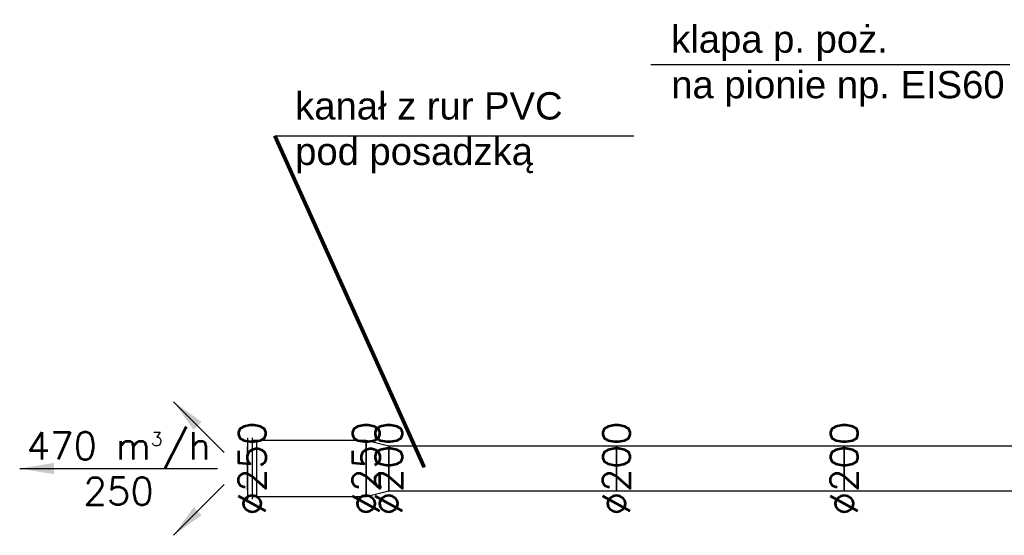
# Model space of a CAD drawing. Header units: millimetres. Extents: x 295542 to 440356, y 17772 to 133669.
# Tile 11 of 73: x 312032 to 316354, y 17772 to 20038. Entities that reach past the tile are written whole.
import ezdxf

# ---------------------------------------------------------------- set-up
doc = ezdxf.new("R2010")
doc.units = ezdxf.units.MM
doc.linetypes.add('Ciągłe', pattern=[0])
for name, color, linetype in [('0_opis_wentylacja', 110, 'Ciągłe'), ('FLUID-N1', 7, 'Continuous'), ('FLUID-N1-120-ARRGR', 7, 'Continuous'), ('FLUID-N1-120-DIM', 7, 'Continuous')]:
    doc.layers.add(name, color=color, linetype=linetype)
doc.styles.add('FDBES', font='simplex.shx')
doc.styles.get("Standard").update_dxf_attribs({"font": 'arial.ttf'})
doc.dimstyles.new('CADKON cm', dxfattribs={"dimscale": 10, "dimtxt": 2.5, "dimasz": 2.5, "dimexe": 1.8, "dimexo": 5, "dimgap": 0.6, "dimtad": 1, "dimrnd": 0.1, "dimtxsty": 'Standard', "dimblk1": 'OBLIQUE', "dimblk2": 'OBLIQUE', "dimsah": 1, "dimcen": 2.5, "dimadec": 1, "dimazin": 2, "dimtfac": 1, "dimtix": 1, "dimtmove": 2, "dimatfit": 3, "dimldrblk": 'OPEN30', "dimfxl": 5, "dimfxlon": 1, "dimtfill": 1, "dimtolj": 1, "dimarcsym": 0})
doc.dimstyles.new('FDBES', dxfattribs={"dimscale": 50, "dimtxt": 4, "dimasz": 2.5, "dimexe": 0.8, "dimexo": 2, "dimgap": 1, "dimtad": 1, "dimdsep": 46, "dimtxsty": 'FDBES', "dimcen": 2.5, "dimclrd": 4, "dimclre": 5, "dimadec": 0, "dimazin": 0, "dimtfac": 1, "dimtmove": 0, "dimatfit": 3, "dimfxl": 1, "dimarcsym": 0})

# ---------------------------------------------------------------- blocks, each defined once
blk = doc.blocks.new('*U417')
at = {"color": 160, "linetype": 'Continuous', "lineweight": -2}
blk.add_line((135, 0, 20), (-135, 0, 20), dxfattribs=at)
at = {"color": 0, "linetype": 'ByBlock', "lineweight": -2}
for p, q in [((-125, 0), (-135, 0)), ((-125, 0, -20), (-125, 0, 0)), ((-125, 0, -20), (125, 0, -20)), ((125, 0), (-125, 0)), ((125, 0, 0), (125, 0, -20)), ((135, 0), (125, 0))]:
    blk.add_line(p, q, dxfattribs=at)
at = {"color": 5, "linetype": 'Continuous', "lineweight": -3}
for p, q in [((95.5, 0, 20), (-95.5, 0, 20)), ((-95.5, 0, 20), (95.5, 0, 20))]:
    blk.add_line(p, q, dxfattribs=at)
blk = doc.blocks.new('*U419')
at = {"color": 160, "linetype": 'Continuous', "lineweight": -2}
for p, q in [((-500, 0, 100), (-500, 0, -100)), ((500, 0, -100), (500, 0, 100))]:
    blk.add_line(p, q, dxfattribs=at)
at = {"color": 0, "linetype": 'ByBlock', "lineweight": -2}
for p, q in [((500, 0, -100), (-500, 0, -100)), ((-500, 0, 100), (500, 0, 100))]:
    blk.add_line(p, q, dxfattribs=at)
blk = doc.blocks.new('*U420')
at = {"color": 160, "linetype": 'Continuous', "lineweight": -2}
for p, q in [((-500, 0, 100), (-500, 0, -100)), ((500, 0, -100), (500, 0, 100))]:
    blk.add_line(p, q, dxfattribs=at)
at = {"color": 0, "linetype": 'ByBlock', "lineweight": -2}
for p, q in [((500, 0, -100), (-500, 0, -100)), ((-500, 0, 100), (500, 0, 100))]:
    blk.add_line(p, q, dxfattribs=at)
blk = doc.blocks.new('*U421')
at = {"color": 160, "linetype": 'Continuous', "lineweight": -2}
for p, q in [((-250, 0, 125), (-250, 0, -125)), ((250, 0, -125), (250, 0, 125))]:
    blk.add_line(p, q, dxfattribs=at)
at = {"color": 0, "linetype": 'ByBlock', "lineweight": -2}
for p, q in [((250, 0, -125), (-250, 0, -125)), ((-250, 0, 125), (250, 0, 125))]:
    blk.add_line(p, q, dxfattribs=at)
blk = doc.blocks.new('*U422')
at = {"color": 160, "linetype": 'Continuous', "lineweight": -2}
for p, q in [((-49.5, 0, 100), (-49.5, 0, -100)), ((49.5, 0, -125), (49.5, 0, 125))]:
    blk.add_line(p, q, dxfattribs=at)
at = {"color": 0, "linetype": 'ByBlock', "lineweight": -2}
for p, q in [((49.5, 0, -125), (-49.5, 0, -100)), ((-49.5, 0, 100), (49.5, 0, 125))]:
    blk.add_line(p, q, dxfattribs=at)
blk = doc.blocks.new('*U423')
at = {"color": 160, "linetype": 'Continuous', "lineweight": -2}
for p, q in [((-500, 0, 100), (-500, 0, -100)), ((500, 0, -100), (500, 0, 100))]:
    blk.add_line(p, q, dxfattribs=at)
at = {"color": 0, "linetype": 'ByBlock', "lineweight": -2}
for p, q in [((500, 0, -100), (-500, 0, -100)), ((-500, 0, 100), (500, 0, 100))]:
    blk.add_line(p, q, dxfattribs=at)
blk = doc.blocks.new('_OBLIQUE')
at = {"color": 0, "linetype": 'ByBlock'}
blk.add_line((-0.5, -0.5), (0.5, 0.5), dxfattribs=at)
blk = doc.blocks.new('*U113')
at = {"color": 3, "insert": (43.43, 0), "char_height": 12, "attachment_point": 5, "rotation": 180, "style": 'FDBES'}
blk.add_mtext('470 m{\\A2;\\H0.5x;3}/h\\P250', dxfattribs=at)
blk.add_mtext('470 m{\\A2;\\H0.5x;3}/h\\P250', dxfattribs=at)
blk.add_mtext('470 m{\\A2;\\H0.5x;3}/h\\P250', dxfattribs=at)
blk.add_mtext('470 m{\\A2;\\H0.5x;3}/h\\P250', dxfattribs=at)
blk.add_mtext('470 m{\\A2;\\H0.5x;3}/h\\P250', dxfattribs=at)
blk.add_mtext('470 m{\\A2;\\H0.5x;3}/h\\P250', dxfattribs=at)
blk.add_mtext('470 m{\\A2;\\H0.5x;3}/h\\P250', dxfattribs=at)
blk.add_mtext('470 m{\\A2;\\H0.5x;3}/h\\P250', dxfattribs=at)
blk.add_mtext('470 m{\\A2;\\H0.5x;3}/h\\P250', dxfattribs=at)
at = {"color": 5}
blk.add_leader([(86.86, 0), (0, 0)], dimstyle='FDBES', override={"dimscale": 6, "dimclrd": 5}, dxfattribs=at)
blk.add_leader([(86.86, 0), (0, 0)], dimstyle='FDBES', override={"dimscale": 6, "dimclrd": 5}, dxfattribs=at)
blk.add_leader([(86.86, 0), (0, 0)], dimstyle='FDBES', override={"dimscale": 6, "dimclrd": 5}, dxfattribs=at)
blk.add_leader([(86.86, 0), (0, 0)], dimstyle='FDBES', override={"dimscale": 6, "dimclrd": 5}, dxfattribs=at)
blk.add_leader([(86.86, 0), (0, 0)], dimstyle='FDBES', override={"dimscale": 6, "dimclrd": 5}, dxfattribs=at)
blk.add_leader([(86.86, 0), (0, 0)], dimstyle='FDBES', override={"dimscale": 6, "dimclrd": 5}, dxfattribs=at)
blk.add_leader([(86.86, 0), (0, 0)], dimstyle='FDBES', override={"dimscale": 6, "dimclrd": 5}, dxfattribs=at)
blk.add_leader([(86.86, 0), (0, 0)], dimstyle='FDBES', override={"dimscale": 6, "dimclrd": 5}, dxfattribs=at)
blk.add_leader([(86.86, 0), (0, 0)], dimstyle='FDBES', override={"dimscale": 6, "dimclrd": 5}, dxfattribs=at)
blk = doc.blocks.new('*U114')
at = {"color": 5}
blk.add_leader([(22.27, 22.27), (0, 0)], dimstyle='FDBES', override={"dimscale": 6, "dimclrd": 5}, dxfattribs=at)
blk.add_leader([(22.27, 22.27), (0, 0)], dimstyle='FDBES', override={"dimscale": 6, "dimclrd": 5}, dxfattribs=at)
blk.add_leader([(22.27, 22.27), (0, 0)], dimstyle='FDBES', override={"dimscale": 6, "dimclrd": 5}, dxfattribs=at)
blk.add_leader([(22.27, 22.27), (0, 0)], dimstyle='FDBES', override={"dimscale": 6, "dimclrd": 5}, dxfattribs=at)
blk.add_leader([(22.27, 22.27), (0, 0)], dimstyle='FDBES', override={"dimscale": 6, "dimclrd": 5}, dxfattribs=at)
blk.add_leader([(22.27, 22.27), (0, 0)], dimstyle='FDBES', override={"dimscale": 6, "dimclrd": 5}, dxfattribs=at)
blk.add_leader([(22.27, 22.27), (0, 0)], dimstyle='FDBES', override={"dimscale": 6, "dimclrd": 5}, dxfattribs=at)
blk.add_leader([(22.27, 22.27), (0, 0)], dimstyle='FDBES', override={"dimscale": 6, "dimclrd": 5}, dxfattribs=at)
blk.add_leader([(22.27, 22.27), (0, 0)], dimstyle='FDBES', override={"dimscale": 6, "dimclrd": 5}, dxfattribs=at)
blk = doc.blocks.new('*U115')
at = {"color": 5}
blk.add_leader([(22.27, -22.27), (0, 0)], dimstyle='FDBES', override={"dimscale": 6, "dimclrd": 5}, dxfattribs=at)
blk.add_leader([(22.27, -22.27), (0, 0)], dimstyle='FDBES', override={"dimscale": 6, "dimclrd": 5}, dxfattribs=at)
blk.add_leader([(22.27, -22.27), (0, 0)], dimstyle='FDBES', override={"dimscale": 6, "dimclrd": 5}, dxfattribs=at)
blk.add_leader([(22.27, -22.27), (0, 0)], dimstyle='FDBES', override={"dimscale": 6, "dimclrd": 5}, dxfattribs=at)
blk.add_leader([(22.27, -22.27), (0, 0)], dimstyle='FDBES', override={"dimscale": 6, "dimclrd": 5}, dxfattribs=at)
blk.add_leader([(22.27, -22.27), (0, 0)], dimstyle='FDBES', override={"dimscale": 6, "dimclrd": 5}, dxfattribs=at)
blk.add_leader([(22.27, -22.27), (0, 0)], dimstyle='FDBES', override={"dimscale": 6, "dimclrd": 5}, dxfattribs=at)
blk.add_leader([(22.27, -22.27), (0, 0)], dimstyle='FDBES', override={"dimscale": 6, "dimclrd": 5}, dxfattribs=at)
blk.add_leader([(22.27, -22.27), (0, 0)], dimstyle='FDBES', override={"dimscale": 6, "dimclrd": 5}, dxfattribs=at)

msp = doc.modelspace()

# ---------------------------------------------------------------- linework, layer by layer
at = {"layer": '0_opis_wentylacja'}
for p, q in [((314801.559, 19841.113), (316377.509, 19841.113)), ((313151.008, 19527.989), (314726.958, 19527.989))]:
    msp.add_line(p, q, dxfattribs=at)

# ---------------------------------------------------------------- block references
at = {"layer": 'FLUID-N1', "color": 160, "linetype": 'Continuous', "extrusion": (-1, 6.12323e-17, -1.12482e-32), "rotation": 180}
msp.add_blockref('*U417', (-18065.778, -35640.983, -313052.36), dxfattribs=at)
at = {"layer": 'FLUID-N1', "color": 160, "linetype": 'Continuous', "extrusion": (-1.22465e-16, -1, 1.83697e-16), "rotation": 180}
for name, p in [('*U421', (313302.36, -35640.983, -18065.778)), ('*U422', (313601.86, -35640.983, -18065.778))]:
    msp.add_blockref(name, p, dxfattribs=at)
at = {"layer": 'FLUID-N1', "color": 160, "linetype": 'Continuous', "extrusion": (0, 1, -1.83697e-16), "rotation": 180}
for name, p in [('*U423', (-314151.36, -35640.983, 18065.778)), ('*U420', (-315151.36, -35640.983, 18065.778)), ('*U419', (-316151.36, -35641, 18065.778))]:
    msp.add_blockref(name, p, dxfattribs=at)
at = {"layer": 'FLUID-N1-120-ARRGR', "xscale": 10, "yscale": 10, "zscale": 10, "rotation": 180}
for name, p in [('*U115', (312929.65, 18136.488, -35640.983)), ('*U113', (312900.36, 18065.778, -35640.983)), ('*U114', (312929.65, 17995.067, -35640.983))]:
    msp.add_blockref(name, p, dxfattribs=at)

# ---------------------------------------------------------------- texts
at = {"layer": '0_opis_wentylacja', "char_height": 120, "width": 1871.89986, "attachment_point": 7}
for s, insert in [('klapa p. poż.\\Pna pionie np. EIS60', (314891.623, 19656.67)), ('kanał z rur PVC\\Ppod posadzką', (313241.071, 19363.131))]:
    msp.add_mtext(s, dxfattribs=dict(at, insert=insert))
at = {"layer": 'FLUID-N1-120-DIM', "color": 3, "char_height": 120, "attachment_point": 5, "rotation": 90, "style": 'FDBES'}
for s, insert in [('∅250\\P', (313052.36, 18065.778, -35640.983)), ('∅250\\P', (313552.36, 18065.778, -35640.983)), ('∅200\\P', (313651.36, 18065.778, -35640.983)), ('∅200\\P', (314651.36, 18065.778, -35640.983)), ('∅200\\P', (315651.36, 18065.778, -35641))]:
    msp.add_mtext(s, dxfattribs=dict(at, insert=insert))

# ---------------------------------------------------------------- leaders
at = {"layer": '0_opis_wentylacja'}
msp.add_leader([(313807.133, 18072.373), (313151.008, 19527.989)], dimstyle='CADKON cm', override={"dimasz": 2, "dimclrd": 0, "dimldrblk": 'DotSmall', "dimlwd": 65534}, dxfattribs=at)

doc.saveas('drawing.dxf')
